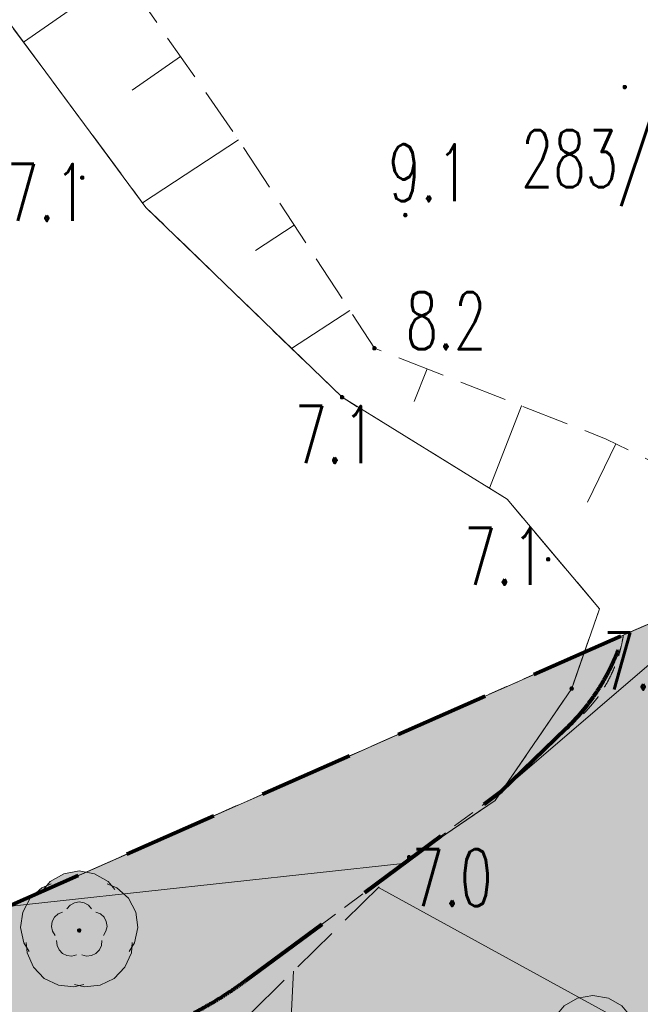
# Model space of a CAD drawing. Header units: millimetres. Extents: x -367306 to 168495, y -187323 to 82034.
# Tile 87 of 170: x -16891 to -562, y -34966 to -9075. Entities that reach past the tile are written whole.
import ezdxf

# ---------------------------------------------------------------- set-up
doc = ezdxf.new("R2010")
doc.units = ezdxf.units.MM
doc.header["$MEASUREMENT"] = 0
for name, pattern in [('L_0_03', [1000, 500, -500]), ('L_0_05', [1750, 1250, -500]), ('Przerywana długa', [3900, 2500, -1400]), ('Przerywana gęsta', [900, 600, -300])]:
    doc.linetypes.add(name, pattern=pattern)
for name, color, linetype, lineweight, true_color in [('0_Nr_pióra__105', 7, 'Continuous', 5, 0xcae6ff), ('0_Nr_pióra__240', 7, 'Continuous', 18, 0xdcf887), ('Nowe_0_Nr_pióra__238', 7, 'Continuous', 18, 0x498039), ('Nowe_OTZL_Nr_pióra__94', 7, 'Continuous', 13, 0xe4ad2c), ('sytuacja_Nr_pióra__65', 7, 'Continuous', 13, 0x80c2ff)]:
    doc.layers.add(name, color=color, linetype=linetype, lineweight=lineweight, true_color=true_color)
for name, color, linetype, lineweight in [('0_Nr_pióra__196', 1, 'Continuous', 100), ('Nowe_EGDE_Nr_pióra__9', 7, 'Continuous', 13), ('Nowe_EGDE_O_Nr_pióra__8', 7, 'Continuous', 13), ('Nowe_EGUG_Nr_pióra__9', 7, 'Continuous', 13), ('Nowe_OTRK_Nr_pióra__8', 7, 'Continuous', 13), ('Nowe_OTRK_Nr_pióra__9', 7, 'Continuous', 13), ('Nowe_OTRN_Nr_pióra__7', 7, 'Continuous', 13), ('Nowe_OTRN_Nr_pióra__8', 7, 'Continuous', 13), ('Nowe_OTRN_Nr_pióra__9', 7, 'Continuous', 13), ('Nowe_OTRN_O_Nr_pióra__8', 7, 'Continuous', 13), ('Nowe_OTWP_Nr_pióra__8', 7, 'Continuous', 13), ('Nowe_OTWP_Nr_pióra__9', 7, 'Continuous', 13), ('Nowe_OTZL_Nr_pióra__8', 7, 'Continuous', 13), ('Nowe_OTZL_Nr_pióra__9', 7, 'Continuous', 13), ('sytuacja_Nr_pióra__1', 7, 'Continuous', 13), ('sytuacja_Nr_pióra__160', 150, 'Continuous', 80)]:
    doc.layers.add(name, color=color, linetype=linetype, lineweight=lineweight)
doc.styles.add('STYL_AUTOMATYCZNY_3', font='Simplex.shx')

msp = doc.modelspace()

# ---------------------------------------------------------------- hatches: boundary and pattern name
at = {"layer": '0_Nr_pióra__105', "linetype": 'Continuous', "lineweight": 0, "true_color": 0x505c66}
msp.add_hatch(color=251, dxfattribs=at).paths.add_polyline_path([(-17203.8, -32396.6), (-6808.4, -31263), (-4378.4, -29603), (-2368.4, -26663), (-2038, -25712.7), (-15149.1, -31491), (-15324.4, -31460.2), (-15729.5, -31531.4), (-16086, -31736.7), (-16178.7, -31846.6), (-16311.9, -31900.8), (-16534.2, -32101.5)])
at = {"layer": '0_Nr_pióra__240', "linetype": 'Continuous', "lineweight": 0, "true_color": 0x2c311b}
h = msp.add_hatch(color=250, dxfattribs=at)
h.paths.add_polyline_path([(-66188.4, -91903), (-66614.5, -94548.3), (-66298.8, -97378.8), (-65984.3, -99017.4), (-65908.4, -99413), (-64712.2, -102204), (-58518.4, -110243), (-50111, -115999.3), (-47098.4, -116963), (-41453.6, -119928.7), (-34528.4, -123913), (-27542, -126699.5), (-17768.4, -130063), (-13738.4, -130763), (-10228.4, -130053), (-8250.8, -129253.7), (-6418.4, -128513), (1281.6, -122723), (6111.6, -118913), (10781.6, -111903), (16181.6, -103873), (18201.6, -100163), (20011.6, -95123), (16011.6, -93623), (16701.6, -91693), (20441.6, -93093), (21661.6, -88693), (23081.6, -83003), (27191.6, -71293), (30631.6, -60783), (31911.6, -55323), (29151.6, -51443), (28891.6, -49533), (30181.6, -45723), (31101.6, -42243), (34861.6, -35003), (38441.6, -36363), (38971.6, -36563), (43011.6, -35863), (44581.6, -34413), (45722.8, -32090.7, -0.0858455), (43856.1, -32295.1, -0.0456676), (39865.4, -31597.6, -0.4386501), (38513.6, -29386.7), (20761.8, -20593.2, 0.4093195), (15438.6, -22340.1), (11240.6, -30469.9), (6891.2, -41834.5, -0.0668962), (5615.5, -44174.5), (3147.5, -47540.4, 0.0944648), (1538.4, -50920.2), (137, -56275.4), (-2720.5, -55330.7), (-1367.1, -50171.2, -0.0924718), (512.1, -46189.6), (2949.5, -42813.9, 0.0650464), (4180.8, -40535.7), (8549.9, -29121), (12765.9, -20956.4, -0.4090793), (22094, -17890.9), (41430.9, -27449.7, 0.2885872), (44331.6, -27593), (15671.6, -9583), (6061.6, -22143), (-2038, -25712.7), (-2368.4, -26663), (-4378.4, -29603), (-6808.4, -31263), (-17975.2, -32480.7), (-18010.6, -32516.1), (-18046.1, -32585.8), (-18058.4, -32663), (-18054.4, -32688.2), (-26394.5, -33540.5), (-35298.4, -38813), (-39078.4, -45333), (-42849.8, -50403.7), (-48488.4, -59393), (-55388.4, -70023), (-61968.4, -80313), (-64978.4, -87033)])
h.paths.add_polyline_path([(-22028.4, -110463), (-14458.4, -114383), (-10478.4, -106393), (-10731.3, -106263.8), (-17938.4, -102583), (-21362.4, -109180), (-27768.4, -106013), (-28428.4, -107313)], flags=0)
h.paths.add_polyline_path([(-14658.4, -104253), (-10731.3, -106263.8), (-7868.4, -101253), (-9425.6, -100474.4), (-10288.4, -100043), (-11968.4, -103343), (-10808.4, -103943), (-9768.4, -101903), (-9568.4, -102003), (-10928.4, -104763), (-14088.4, -103153)], flags=0)
at = {"layer": 'Nowe_OTRN_Nr_pióra__7', "linetype": 'Continuous', "lineweight": 13}
for points in [[(-1017.4, -10845.8), (-1015.8, -10857.5), (-1011.3, -10868.3), (-1004.2, -10877.6), (-994.9, -10884.8), (-984, -10889.3), (-972.4, -10890.8), (-960.7, -10889.3), (-949.9, -10884.8), (-940.5, -10877.6), (-933.4, -10868.3), (-928.9, -10857.5), (-927.4, -10845.8), (-928.9, -10834.2), (-933.4, -10823.3), (-940.5, -10814), (-949.9, -10806.9), (-960.7, -10802.4), (-972.4, -10800.8), (-984, -10802.4), (-994.9, -10806.9), (-1004.2, -10814), (-1011.3, -10823.3), (-1015.8, -10834.2)], [(-15288.9, -13228.5), (-15287.4, -13240.2), (-15282.9, -13251), (-15275.7, -13260.3), (-15266.4, -13267.5), (-15255.6, -13272), (-15243.9, -13273.5), (-15232.3, -13272), (-15221.4, -13267.5), (-15212.1, -13260.3), (-15204.9, -13251), (-15200.4, -13240.2), (-15198.9, -13228.5), (-15200.4, -13216.9), (-15204.9, -13206), (-15212.1, -13196.7), (-15221.4, -13189.5), (-15232.3, -13185), (-15243.9, -13183.5), (-15255.6, -13185), (-15266.4, -13189.5), (-15275.7, -13196.7), (-15282.9, -13206), (-15287.4, -13216.9)], [(-6789.8, -14211.1), (-6788.3, -14222.7), (-6783.8, -14233.6), (-6776.7, -14242.9), (-6767.3, -14250), (-6756.5, -14254.5), (-6744.8, -14256.1), (-6733.2, -14254.5), (-6722.3, -14250), (-6713, -14242.9), (-6705.9, -14233.6), (-6701.4, -14222.7), (-6699.8, -14211.1), (-6701.4, -14199.4), (-6705.9, -14188.6), (-6713, -14179.2), (-6722.3, -14172.1), (-6733.2, -14167.6), (-6744.8, -14166.1), (-6756.5, -14167.6), (-6767.3, -14172.1), (-6776.7, -14179.2), (-6783.8, -14188.6), (-6788.3, -14199.4)], [(-7603.4, -17713), (-7601.8, -17724.7), (-7597.4, -17735.5), (-7590.2, -17744.8), (-7580.9, -17752), (-7570, -17756.5), (-7558.4, -17758), (-7546.7, -17756.5), (-7535.9, -17752), (-7526.6, -17744.8), (-7519.4, -17735.5), (-7514.9, -17724.7), (-7513.4, -17713), (-7514.9, -17701.4), (-7519.4, -17690.5), (-7526.6, -17681.2), (-7535.9, -17674), (-7546.7, -17669.6), (-7558.4, -17668), (-7570, -17669.6), (-7580.9, -17674), (-7590.2, -17681.2), (-7597.4, -17690.5), (-7601.8, -17701.4)], [(-8453.4, -19003), (-8451.8, -19014.7), (-8447.4, -19025.5), (-8440.2, -19034.8), (-8430.9, -19042), (-8420, -19046.5), (-8408.4, -19048), (-8396.7, -19046.5), (-8385.9, -19042), (-8376.6, -19034.8), (-8369.4, -19025.5), (-8364.9, -19014.7), (-8363.4, -19003), (-8364.9, -18991.4), (-8369.4, -18980.5), (-8376.6, -18971.2), (-8385.9, -18964), (-8396.7, -18959.6), (-8408.4, -18958), (-8420, -18959.6), (-8430.9, -18964), (-8440.2, -18971.2), (-8447.4, -18980.5), (-8451.8, -18991.4)], [(-3031.6, -23262.8), (-3030.1, -23274.4), (-3025.6, -23285.3), (-3018.4, -23294.6), (-3009.1, -23301.8), (-2998.2, -23306.3), (-2986.6, -23307.8), (-2974.9, -23306.3), (-2964.1, -23301.8), (-2954.8, -23294.6), (-2947.6, -23285.3), (-2943.1, -23274.4), (-2941.6, -23262.8), (-2943.1, -23251.2), (-2947.6, -23240.3), (-2954.8, -23231), (-2964.1, -23223.8), (-2974.9, -23219.3), (-2986.6, -23217.8), (-2998.2, -23219.3), (-3009.1, -23223.8), (-3018.4, -23231), (-3025.6, -23240.3), (-3030.1, -23251.2)], [(-2413.4, -26663), (-2411.8, -26674.7), (-2407.4, -26685.5), (-2400.2, -26694.8), (-2390.9, -26702), (-2380, -26706.5), (-2368.4, -26708), (-2356.7, -26706.5), (-2345.9, -26702), (-2336.6, -26694.8), (-2329.4, -26685.5), (-2324.9, -26674.7), (-2323.4, -26663), (-2324.9, -26651.4), (-2329.4, -26640.5), (-2336.6, -26631.2), (-2345.9, -26624), (-2356.7, -26619.6), (-2368.4, -26618), (-2380, -26619.6), (-2390.9, -26624), (-2400.2, -26631.2), (-2407.4, -26640.5), (-2411.8, -26651.4)], [(-6691.6, -31098.6), (-6690.1, -31110.3), (-6685.6, -31121.1), (-6678.4, -31130.5), (-6669.1, -31137.6), (-6658.2, -31142.1), (-6646.6, -31143.6), (-6634.9, -31142.1), (-6624.1, -31137.6), (-6614.8, -31130.5), (-6607.6, -31121.1), (-6603.1, -31110.3), (-6601.6, -31098.6), (-6603.1, -31087), (-6607.6, -31076.1), (-6614.8, -31066.8), (-6624.1, -31059.7), (-6634.9, -31055.2), (-6646.6, -31053.6), (-6658.2, -31055.2), (-6669.1, -31059.7), (-6678.4, -31066.8), (-6685.6, -31076.1), (-6690.1, -31087)]]:
    msp.add_hatch(color=7, dxfattribs=at).paths.add_polyline_path(points)
at = {"layer": 'Nowe_OTZL_Nr_pióra__94', "linetype": 'Continuous', "lineweight": 13, "true_color": 0xe4ad2c}
msp.add_hatch(color=42, dxfattribs=at).paths.add_polyline_path([(-15324.4, -33067.5), (-15310.5, -33065.3), (-15297.9, -33058.9), (-15288, -33048.9), (-15281.6, -33036.4), (-15279.4, -33022.5), (-15281.6, -33008.6), (-15288, -32996), (-15297.9, -32986.1), (-15310.5, -32979.7), (-15324.4, -32977.5), (-15338.3, -32979.7), (-15350.8, -32986.1), (-15360.8, -32996), (-15367.2, -33008.6), (-15369.4, -33022.5), (-15367.2, -33036.4), (-15360.8, -33048.9), (-15350.8, -33058.9), (-15338.3, -33065.3)])
at = {"layer": 'sytuacja_Nr_pióra__65', "linetype": 'Continuous', "lineweight": 0, "true_color": 0x192633}
h = msp.add_hatch(color=179, dxfattribs=at)
h.paths.add_polyline_path([(-35518.4, -34473), (-67898.4, -84573), (-66138.4, -100353), (-58518.4, -110243), (-42598.4, -121143), (-16648.4, -132123), (-1348.4, -129693), (3325.5, -137445.8), (6501.6, -134653), (31321.6, -148073), (43551.6, -131243), (55981.6, -97123), (70921.6, -40873), (56311.6, -36173), (44331.6, -27593), (34641.9, -21548.3), (33406.4, -22351.9), (22129.7, -25856.9, 0.3125645), (16459.2, -35763.1, 0.0639815), (16561.6, -47403, -0.0641372), (20517.6, -68873.4, -0.1525468), (13695.5, -93630.2), (3435.8, -112923.9, -0.0818728), (1461.6, -115509.5), (-6521.8, -122921.4, -0.1451753), (-12306.4, -125248.3, -0.1061481), (-20698.4, -125033, -0.0211831), (-52070.1, -110031, -0.0156571), (-52613.6, -109720), (-56888.4, -107093), (-58193.1, -105873.8, -0.0772249), (-60088.2, -103457.7), (-61531.9, -100882.9, -0.0991166), (-62742.3, -97148), (-63291.3, -92429.4, -0.0773758), (-63172.5, -89355.1), (-62676, -86815.8, -0.093547), (-61301.5, -83370.5), (-34907, -41842.2, -0.0487492), (-33708.7, -40309.7), (-33683.4, -40283.1, -0.1375551), (-29041.8, -37523.5, -0.0442175), (-27588.1, -37267), (-16029.6, -36267.8, 0.1385926), (-10942.3, -34343.2), (-4215.8, -29365.2), (-2512.8, -27715.9, 0.2008798), (-1007.6, -25258.6), (-17808.4, -32663)])
h.paths.add_polyline_path([(33381.6, -100123), (34081.6, -98183), (16701.6, -91693), (16011.6, -93623)], flags=0)

# ---------------------------------------------------------------- linework, layer by layer
at = {"layer": '0_Nr_pióra__196', "color": 1, "linetype": 'Przerywana długa', "lineweight": 100}
msp.add_lwpolyline([(55981.6, -97123), (70921.6, -40873), (56311.6, -36173), (44331.6, -27593), (15671.6, -9583), (6061.6, -22143), (-17808.4, -32663), (-35518.4, -34473), (-67898.4, -84573), (-66138.4, -100353), (-58518.4, -110243), (-42598.4, -121143), (-16648.4, -132123), (-1348.4, -129693), (3325.5, -137445.8), (6501.6, -134653), (31321.6, -148073), (43551.6, -131243)], close=True, dxfattribs=at)
at = {"layer": 'Nowe_0_Nr_pióra__238', "color": 87, "linetype": 'Continuous', "lineweight": 18, "true_color": 0x498039, "flags": 128}
for points in [[(-16260.4, -31943.6), (-16086, -31736.7), (-15729.5, -31531.4), (-15324.4, -31460.2), (-14919.3, -31531.4), (-14562.8, -31736.7), (-14388.4, -31943.6)], [(-16639.7, -33579.3), (-16782.6, -33349.5), (-16867.6, -32947), (-16810.2, -32539.7), (-16617.2, -32176.4), (-16311.9, -31900.8), (-16061.2, -31798.9)], [(-14587.6, -31798.9), (-14336.9, -31900.8), (-14031.5, -32176.4), (-13838.6, -32539.7), (-13781.1, -32947), (-13866.2, -33349.5), (-14009.1, -33579.3)], [(-15201.3, -34445.5), (-15464, -34510.4), (-15873, -34466.9), (-16242.7, -34286.4), (-16528.5, -33990.6), (-16696.3, -33615.1), (-16715.8, -33345.1)], [(-13933, -33345.1), (-13952.4, -33615.1), (-14120.2, -33990.6), (-14406.1, -34286.4), (-14775.7, -34466.9), (-15184.8, -34510.4), (-15447.5, -34445.5)], [(-2744.4, -35214.1), (-2570, -35007.2), (-2213.5, -34802), (-1808.4, -34730.7), (-1403.3, -34802), (-1046.8, -35007.2), (-872.4, -35214.1)]]:
    msp.add_lwpolyline(points, dxfattribs=at)
at = {"layer": 'Nowe_EGDE_Nr_pióra__9', "color": 7, "linetype": 'Continuous', "lineweight": 13, "flags": 128}
for points in [[(6061.6, -22143), (15671.6, -9583), (-17648.4, 3857), (-22298.4, -1863), (-35518.4, -34473), (-17808.4, -32663)], [(55981.6, -97123), (70921.6, -40873), (56311.6, -36173), (44331.6, -27593), (15671.6, -9583), (6061.6, -22143), (-17808.4, -32663), (-35518.4, -34473), (-67898.4, -84573), (-66138.4, -100353), (-58518.4, -110243), (-42598.4, -121143), (-16648.4, -132123), (-1348.4, -129693), (3311.6, -137403), (6501.6, -134653), (31321.6, -148073), (43551.6, -131243)]]:
    msp.add_lwpolyline(points, close=True, dxfattribs=at)
at = {"layer": 'Nowe_EGUG_Nr_pióra__9', "color": 7, "linetype": 'L_0_03', "lineweight": 13, "flags": 128}
for points in [[(6061.6, -22143), (15671.6, -9583), (-15289, 2905.3), (-19538.4, -3963), (-25888.4, -18613), (-32708.1, -34185.8), (-17808.4, -32663)], [(28631.6, -68213), (32131.6, -55673), (29651.6, -50493), (31721.6, -45713), (38441.6, -36363), (42301.6, -37993), (46621.6, -31733), (47506.2, -29866.6), (44331.6, -27593), (33560.7, -20824.5), (15671.6, -9583), (6061.6, -22143), (-17808.4, -32663), (-32708.1, -34185.8), (-46598.4, -55193), (-65928.4, -86443), (-64298.4, -99413), (-56468.4, -109643), (-41388.4, -119513), (-15438.4, -130493), (-4988.4, -128413), (-568.4, -125543), (7471.6, -118773), (15641.6, -105623), (19151.6, -99663), (18891.6, -95613), (23091.6, -85543)]]:
    msp.add_lwpolyline(points, close=True, dxfattribs=at)
at = {"layer": 'Nowe_OTRK_Nr_pióra__8', "color": 7, "linetype": 'Continuous', "lineweight": 13}
for p, q in [((-16788.5, -9664.4), (-16788.5, -9664.4)), ((-12658.5, -10042.9), (-12658.5, -10042.9)), ((-13927.4, -10928.8), (-13927.3, -10928.8)), ((-11178.4, -12163), (-11178.3, -12163)), ((-11129.8, -12237.5), (-11129.7, -12237.5)), ((-13660.7, -13888.3), (-13660.7, -13888.3)), ((-13568.4, -14013), (-13568.3, -14013)), ((-9668.6, -14477.7), (-9668.5, -14477.7)), ((-10689.6, -15143.7), (-10689.5, -15143.7)), ((-8207.4, -16717.9), (-8207.4, -16717.9)), ((-9738.6, -17716.6), (-9738.5, -17716.6)), ((-7558.4, -17713), (-7558.3, -17713)), ((-6174.2, -18255.3), (-6174.2, -18255.3)), ((-8408.4, -19003), (-8408.3, -19003)), ((-6509.8, -19111.8), (-6509.8, -19111.8)), ((-3684, -19231), (-3683.9, -19231)), ((-1458.4, -20103), (-1458.3, -20103)), ((-1203.2, -20228.3), (-1203.1, -20228.3)), ((-4532.4, -21396.5), (-4532.3, -21396.5)), ((-4068.4, -21683), (-4068.3, -21683)), ((-1955.9, -21761.5), (-1955.8, -21761.5)), ((-1638.4, -24563), (-1638.3, -24563)), ((-2368.4, -26663), (-2368.3, -26663)), ((-4215.8, -29365.2), (-4215.8, -29365.2)), ((-4378.4, -29603), (-4378.3, -29603)), ((-6808.4, -31263), (-6808.3, -31263)), ((-7450.3, -31893.7), (-7450.3, -31893.7)), ((-9689.6, -34093.6), (-9689.5, -34093.6))]:
    msp.add_line(p, q, dxfattribs=at)
at = {"layer": 'Nowe_OTRK_Nr_pióra__9', "color": 7, "linetype": 'L_0_05', "lineweight": 13, "flags": 128}
msp.add_lwpolyline([(-14448.4, 6657), (-16498.4, -4543), (-11178.4, -12163), (-7558.4, -17713), (-1458.4, -20103), (2961.6, -22273), (6341.6, -26213), (8881.6, -28543), (6331.6, -33803), (2161.6, -41413), (-1238.4, -46283), (-6648.4, -46193), (-15828.4, -45733), (-22698.4, -46353), (-26678.4, -47103), (-29328.4, -47953), (-32988.4, -51163), (-36568.4, -55463), (-40208.4, -61143), (-43878.4, -65473), (-44508.4, -62953), (-39498.4, -57553), (-39618.4, -52993), (-42849.8, -50403.7), (-39078.4, -45333), (-34948.4, -44063), (-32198.4, -45483), (-28648.4, -41453), (-25358.4, -40443), (-15038.4, -39583), (-11928.4, -36293), (-6808.4, -31263), (-4378.4, -29603), (-2368.4, -26663), (-1638.4, -24563), (-4068.4, -21683), (-8408.4, -19003), (-13568.4, -14013), (-20188.4, -5073), (-18848.4, -183), (-17118.4, 7157)], close=True, dxfattribs=at)
at = {"layer": 'Nowe_OTRK_Nr_pióra__9', "color": 7, "linetype": 'Continuous', "lineweight": 13, "flags": 128}
for points in [[(-14189.6, -7849.9), (-16788.5, -9664.4)], [(-12658.5, -10042.9), (-13927.4, -10928.8)], [(-11129.8, -12237.5), (-13660.7, -13888.3)], [(-9668.6, -14477.7), (-10689.6, -15143.7)], [(-8207.4, -16717.9), (-9738.6, -17716.6)], [(-6174.2, -18255.3), (-6509.8, -19111.8)], [(-4532.4, -21396.5), (-3684, -19231)], [(-1203.2, -20228.3), (-1955.9, -21761.5)], [(-4215.8, -29365.2), (3423.6, -22811.6)], [(3953.7, -38142.6), (-7450.3, -31893.7)], [(-10286.7, -46010.7), (-9689.6, -34093.6)]]:
    msp.add_lwpolyline(points, dxfattribs=at)
at = {"layer": 'Nowe_OTRN_Nr_pióra__8', "color": 7, "linetype": 'Continuous', "lineweight": 13}
for p, q in [((-1017.4, -10845.8), (-1017.3, -10845.8)), ((-1015.8, -10834.2), (-1015.8, -10834.2)), ((-1015.8, -10857.5), (-1015.8, -10857.5)), ((-1011.3, -10823.3), (-1011.3, -10823.3)), ((-1011.3, -10868.3), (-1011.3, -10868.3)), ((-1004.2, -10814), (-1004.1, -10814)), ((-994.9, -10806.9), (-994.8, -10806.9)), ((-984, -10802.4), (-984, -10802.4)), ((-972.4, -10800.8), (-972.3, -10800.8)), ((-960.7, -10802.4), (-960.7, -10802.4)), ((-949.9, -10806.9), (-949.8, -10806.9)), ((-940.5, -10814), (-940.5, -10814)), ((-933.4, -10823.3), (-933.3, -10823.3)), ((-933.4, -10868.3), (-933.3, -10868.3)), ((-928.9, -10834.2), (-928.9, -10834.2)), ((-928.9, -10857.5), (-928.9, -10857.5)), ((-927.4, -10845.8), (-927.3, -10845.8)), ((-1004.2, -10877.6), (-1004.1, -10877.6)), ((-994.9, -10884.8), (-994.8, -10884.8)), ((-984, -10889.3), (-984, -10889.3)), ((-972.4, -10890.8), (-972.3, -10890.8)), ((-960.7, -10889.3), (-960.7, -10889.3)), ((-949.9, -10884.8), (-949.8, -10884.8)), ((-940.5, -10877.6), (-940.5, -10877.6)), ((-15275.7, -13196.7), (-15275.7, -13196.7)), ((-15266.4, -13189.5), (-15266.4, -13189.5)), ((-15255.6, -13185), (-15255.5, -13185)), ((-15243.9, -13183.5), (-15243.9, -13183.5)), ((-15232.3, -13185), (-15232.2, -13185)), ((-15221.4, -13189.5), (-15221.4, -13189.5)), ((-15212.1, -13196.7), (-15212, -13196.7)), ((-15288.9, -13228.5), (-15288.9, -13228.5)), ((-15287.4, -13216.9), (-15287.3, -13216.9)), ((-15287.4, -13240.2), (-15287.3, -13240.2)), ((-15282.9, -13206), (-15282.8, -13206)), ((-15282.9, -13251), (-15282.8, -13251)), ((-15275.7, -13260.3), (-15275.7, -13260.3)), ((-15266.4, -13267.5), (-15266.4, -13267.5)), ((-15255.6, -13272), (-15255.5, -13272)), ((-15243.9, -13273.5), (-15243.9, -13273.5)), ((-15232.3, -13272), (-15232.2, -13272)), ((-15221.4, -13267.5), (-15221.4, -13267.5)), ((-15212.1, -13260.3), (-15212, -13260.3)), ((-15204.9, -13206), (-15204.9, -13206)), ((-15204.9, -13251), (-15204.9, -13251)), ((-15200.4, -13216.9), (-15200.4, -13216.9)), ((-15200.4, -13240.2), (-15200.4, -13240.2)), ((-15198.9, -13228.5), (-15198.9, -13228.5)), ((-6789.8, -14211.1), (-6789.8, -14211.1)), ((-6788.3, -14199.4), (-6788.3, -14199.4)), ((-6788.3, -14222.7), (-6788.3, -14222.7)), ((-6783.8, -14188.6), (-6783.8, -14188.6)), ((-6783.8, -14233.6), (-6783.8, -14233.6)), ((-6776.7, -14179.2), (-6776.6, -14179.2)), ((-6767.3, -14172.1), (-6767.3, -14172.1)), ((-6756.5, -14167.6), (-6756.4, -14167.6)), ((-6744.8, -14166.1), (-6744.8, -14166.1)), ((-6733.2, -14167.6), (-6733.2, -14167.6)), ((-6722.3, -14172.1), (-6722.3, -14172.1)), ((-6713, -14179.2), (-6713, -14179.2)), ((-6705.9, -14188.6), (-6705.8, -14188.6)), ((-6705.9, -14233.6), (-6705.8, -14233.6)), ((-6701.4, -14199.4), (-6701.3, -14199.4)), ((-6701.4, -14222.7), (-6701.3, -14222.7)), ((-6699.8, -14211.1), (-6699.8, -14211.1)), ((-6776.7, -14242.9), (-6776.6, -14242.9)), ((-6767.3, -14250), (-6767.3, -14250)), ((-6756.5, -14254.5), (-6756.4, -14254.5)), ((-6744.8, -14256.1), (-6744.8, -14256.1)), ((-6733.2, -14254.5), (-6733.2, -14254.5)), ((-6722.3, -14250), (-6722.3, -14250)), ((-6713, -14242.9), (-6713, -14242.9)), ((-7603.4, -17713), (-7603.3, -17713)), ((-7601.8, -17701.4), (-7601.8, -17701.4)), ((-7601.8, -17724.7), (-7601.8, -17724.7)), ((-7597.4, -17690.5), (-7597.3, -17690.5)), ((-7597.4, -17735.5), (-7597.3, -17735.5)), ((-7590.2, -17681.2), (-7590.1, -17681.2)), ((-7590.2, -17744.8), (-7590.1, -17744.8)), ((-7580.9, -17674), (-7580.8, -17674)), ((-7580.9, -17752), (-7580.8, -17752)), ((-7570, -17669.6), (-7570, -17669.6)), ((-7570, -17756.5), (-7570, -17756.5)), ((-7558.4, -17668), (-7558.3, -17668)), ((-7558.4, -17758), (-7558.3, -17758)), ((-7546.7, -17669.6), (-7546.7, -17669.6)), ((-7546.7, -17756.5), (-7546.7, -17756.5)), ((-7535.9, -17674), (-7535.8, -17674)), ((-7535.9, -17752), (-7535.8, -17752)), ((-7526.6, -17681.2), (-7526.5, -17681.2)), ((-7526.6, -17744.8), (-7526.5, -17744.8)), ((-7519.4, -17690.5), (-7519.4, -17690.5)), ((-7519.4, -17735.5), (-7519.4, -17735.5)), ((-7514.9, -17701.4), (-7514.9, -17701.4)), ((-7514.9, -17724.7), (-7514.9, -17724.7)), ((-7513.4, -17713), (-7513.3, -17713)), ((-8453.4, -19003), (-8453.3, -19003)), ((-8451.8, -18991.4), (-8451.8, -18991.4)), ((-8451.8, -19014.7), (-8451.8, -19014.7)), ((-8447.4, -18980.5), (-8447.3, -18980.5)), ((-8447.4, -19025.5), (-8447.3, -19025.5)), ((-8440.2, -18971.2), (-8440.1, -18971.2)), ((-8440.2, -19034.8), (-8440.1, -19034.8)), ((-8430.9, -18964), (-8430.8, -18964)), ((-8430.9, -19042), (-8430.8, -19042)), ((-8420, -18959.6), (-8420, -18959.6)), ((-8420, -19046.5), (-8420, -19046.5)), ((-8408.4, -18958), (-8408.3, -18958)), ((-8408.4, -19048), (-8408.3, -19048)), ((-8396.7, -18959.6), (-8396.7, -18959.6)), ((-8396.7, -19046.5), (-8396.7, -19046.5)), ((-8385.9, -18964), (-8385.8, -18964)), ((-8385.9, -19042), (-8385.8, -19042)), ((-8376.6, -18971.2), (-8376.5, -18971.2)), ((-8376.6, -19034.8), (-8376.5, -19034.8)), ((-8369.4, -18980.5), (-8369.4, -18980.5)), ((-8369.4, -19025.5), (-8369.4, -19025.5)), ((-8364.9, -18991.4), (-8364.9, -18991.4)), ((-8364.9, -19014.7), (-8364.9, -19014.7)), ((-8363.4, -19003), (-8363.3, -19003)), ((-3031.6, -23262.8), (-3031.5, -23262.8)), ((-3030.1, -23251.2), (-3030, -23251.2)), ((-3030.1, -23274.4), (-3030, -23274.4)), ((-3025.6, -23240.3), (-3025.5, -23240.3)), ((-3025.6, -23285.3), (-3025.5, -23285.3)), ((-3018.4, -23231), (-3018.4, -23231)), ((-3018.4, -23294.6), (-3018.4, -23294.6)), ((-3009.1, -23223.8), (-3009, -23223.8)), ((-3009.1, -23301.8), (-3009, -23301.8)), ((-2998.2, -23219.3), (-2998.2, -23219.3)), ((-2986.6, -23217.8), (-2986.5, -23217.8)), ((-2974.9, -23219.3), (-2974.9, -23219.3)), ((-2964.1, -23223.8), (-2964, -23223.8)), ((-2964.1, -23301.8), (-2964, -23301.8)), ((-2954.8, -23231), (-2954.7, -23231)), ((-2954.8, -23294.6), (-2954.7, -23294.6)), ((-2947.6, -23240.3), (-2947.6, -23240.3)), ((-2947.6, -23285.3), (-2947.6, -23285.3)), ((-2943.1, -23251.2), (-2943.1, -23251.2)), ((-2943.1, -23274.4), (-2943.1, -23274.4)), ((-2941.6, -23262.8), (-2941.5, -23262.8)), ((-2998.2, -23306.3), (-2998.2, -23306.3)), ((-2986.6, -23307.8), (-2986.5, -23307.8)), ((-2974.9, -23306.3), (-2974.9, -23306.3)), ((-2413.4, -26663), (-2413.3, -26663)), ((-2411.8, -26651.4), (-2411.8, -26651.4)), ((-2407.4, -26640.5), (-2407.3, -26640.5)), ((-2400.2, -26631.2), (-2400.1, -26631.2)), ((-2390.9, -26624), (-2390.8, -26624)), ((-2380, -26619.6), (-2380, -26619.6)), ((-2368.4, -26618), (-2368.3, -26618)), ((-2356.7, -26619.6), (-2356.7, -26619.6)), ((-2345.9, -26624), (-2345.8, -26624)), ((-2336.6, -26631.2), (-2336.5, -26631.2)), ((-2329.4, -26640.5), (-2329.4, -26640.5)), ((-2324.9, -26651.4), (-2324.9, -26651.4)), ((-2323.4, -26663), (-2323.3, -26663)), ((-2411.8, -26674.7), (-2411.8, -26674.7)), ((-2407.4, -26685.5), (-2407.3, -26685.5)), ((-2400.2, -26694.8), (-2400.1, -26694.8)), ((-2390.9, -26702), (-2390.8, -26702)), ((-2380, -26706.5), (-2380, -26706.5)), ((-2368.4, -26708), (-2368.3, -26708)), ((-2356.7, -26706.5), (-2356.7, -26706.5)), ((-2345.9, -26702), (-2345.8, -26702)), ((-2336.6, -26694.8), (-2336.5, -26694.8)), ((-2329.4, -26685.5), (-2329.4, -26685.5)), ((-2324.9, -26674.7), (-2324.9, -26674.7)), ((-6678.4, -31066.8), (-6678.4, -31066.8)), ((-6669.1, -31059.7), (-6669, -31059.7)), ((-6658.2, -31055.2), (-6658.2, -31055.2)), ((-6646.6, -31053.6), (-6646.5, -31053.6)), ((-6634.9, -31055.2), (-6634.9, -31055.2)), ((-6624.1, -31059.7), (-6624, -31059.7)), ((-6614.8, -31066.8), (-6614.7, -31066.8)), ((-6691.6, -31098.6), (-6691.5, -31098.6)), ((-6690.1, -31087), (-6690, -31087)), ((-6690.1, -31110.3), (-6690, -31110.3)), ((-6685.6, -31076.1), (-6685.5, -31076.1)), ((-6685.6, -31121.1), (-6685.5, -31121.1)), ((-6678.4, -31130.5), (-6678.4, -31130.5)), ((-6669.1, -31137.6), (-6669, -31137.6)), ((-6658.2, -31142.1), (-6658.2, -31142.1)), ((-6646.6, -31143.6), (-6646.5, -31143.6)), ((-6634.9, -31142.1), (-6634.9, -31142.1)), ((-6624.1, -31137.6), (-6624, -31137.6)), ((-6614.8, -31130.5), (-6614.7, -31130.5)), ((-6607.6, -31076.1), (-6607.6, -31076.1)), ((-6607.6, -31121.1), (-6607.6, -31121.1)), ((-6603.1, -31087), (-6603.1, -31087)), ((-6603.1, -31110.3), (-6603.1, -31110.3)), ((-6601.6, -31098.6), (-6601.5, -31098.6))]:
    msp.add_line(p, q, dxfattribs=at)
at = {"layer": 'Nowe_OTRN_Nr_pióra__9', "color": 7, "linetype": 'Continuous', "lineweight": 13, "flags": 128}
for points in [[(-1017.4, -10845.8), (-1015.8, -10857.5), (-1011.3, -10868.3), (-1004.2, -10877.6), (-994.9, -10884.8), (-984, -10889.3), (-972.4, -10890.8), (-960.7, -10889.3), (-949.9, -10884.8), (-940.5, -10877.6), (-933.4, -10868.3), (-928.9, -10857.5), (-927.4, -10845.8), (-928.9, -10834.2), (-933.4, -10823.3), (-940.5, -10814), (-949.9, -10806.9), (-960.7, -10802.4), (-972.4, -10800.8), (-984, -10802.4), (-994.9, -10806.9), (-1004.2, -10814), (-1011.3, -10823.3), (-1015.8, -10834.2)], [(-15288.9, -13228.5), (-15287.4, -13240.2), (-15282.9, -13251), (-15275.7, -13260.3), (-15266.4, -13267.5), (-15255.6, -13272), (-15243.9, -13273.5), (-15232.3, -13272), (-15221.4, -13267.5), (-15212.1, -13260.3), (-15204.9, -13251), (-15200.4, -13240.2), (-15198.9, -13228.5), (-15200.4, -13216.9), (-15204.9, -13206), (-15212.1, -13196.7), (-15221.4, -13189.5), (-15232.3, -13185), (-15243.9, -13183.5), (-15255.6, -13185), (-15266.4, -13189.5), (-15275.7, -13196.7), (-15282.9, -13206), (-15287.4, -13216.9)], [(-6789.8, -14211.1), (-6788.3, -14222.7), (-6783.8, -14233.6), (-6776.7, -14242.9), (-6767.3, -14250), (-6756.5, -14254.5), (-6744.8, -14256.1), (-6733.2, -14254.5), (-6722.3, -14250), (-6713, -14242.9), (-6705.9, -14233.6), (-6701.4, -14222.7), (-6699.8, -14211.1), (-6701.4, -14199.4), (-6705.9, -14188.6), (-6713, -14179.2), (-6722.3, -14172.1), (-6733.2, -14167.6), (-6744.8, -14166.1), (-6756.5, -14167.6), (-6767.3, -14172.1), (-6776.7, -14179.2), (-6783.8, -14188.6), (-6788.3, -14199.4)], [(-7603.4, -17713), (-7601.8, -17724.7), (-7597.4, -17735.5), (-7590.2, -17744.8), (-7580.9, -17752), (-7570, -17756.5), (-7558.4, -17758), (-7546.7, -17756.5), (-7535.9, -17752), (-7526.6, -17744.8), (-7519.4, -17735.5), (-7514.9, -17724.7), (-7513.4, -17713), (-7514.9, -17701.4), (-7519.4, -17690.5), (-7526.6, -17681.2), (-7535.9, -17674), (-7546.7, -17669.6), (-7558.4, -17668), (-7570, -17669.6), (-7580.9, -17674), (-7590.2, -17681.2), (-7597.4, -17690.5), (-7601.8, -17701.4)], [(-8453.4, -19003), (-8451.8, -19014.7), (-8447.4, -19025.5), (-8440.2, -19034.8), (-8430.9, -19042), (-8420, -19046.5), (-8408.4, -19048), (-8396.7, -19046.5), (-8385.9, -19042), (-8376.6, -19034.8), (-8369.4, -19025.5), (-8364.9, -19014.7), (-8363.4, -19003), (-8364.9, -18991.4), (-8369.4, -18980.5), (-8376.6, -18971.2), (-8385.9, -18964), (-8396.7, -18959.6), (-8408.4, -18958), (-8420, -18959.6), (-8430.9, -18964), (-8440.2, -18971.2), (-8447.4, -18980.5), (-8451.8, -18991.4)], [(-3031.6, -23262.8), (-3030.1, -23274.4), (-3025.6, -23285.3), (-3018.4, -23294.6), (-3009.1, -23301.8), (-2998.2, -23306.3), (-2986.6, -23307.8), (-2974.9, -23306.3), (-2964.1, -23301.8), (-2954.8, -23294.6), (-2947.6, -23285.3), (-2943.1, -23274.4), (-2941.6, -23262.8), (-2943.1, -23251.2), (-2947.6, -23240.3), (-2954.8, -23231), (-2964.1, -23223.8), (-2974.9, -23219.3), (-2986.6, -23217.8), (-2998.2, -23219.3), (-3009.1, -23223.8), (-3018.4, -23231), (-3025.6, -23240.3), (-3030.1, -23251.2)], [(-2413.4, -26663), (-2411.8, -26674.7), (-2407.4, -26685.5), (-2400.2, -26694.8), (-2390.9, -26702), (-2380, -26706.5), (-2368.4, -26708), (-2356.7, -26706.5), (-2345.9, -26702), (-2336.6, -26694.8), (-2329.4, -26685.5), (-2324.9, -26674.7), (-2323.4, -26663), (-2324.9, -26651.4), (-2329.4, -26640.5), (-2336.6, -26631.2), (-2345.9, -26624), (-2356.7, -26619.6), (-2368.4, -26618), (-2380, -26619.6), (-2390.9, -26624), (-2400.2, -26631.2), (-2407.4, -26640.5), (-2411.8, -26651.4)], [(-6691.6, -31098.6), (-6690.1, -31110.3), (-6685.6, -31121.1), (-6678.4, -31130.5), (-6669.1, -31137.6), (-6658.2, -31142.1), (-6646.6, -31143.6), (-6634.9, -31142.1), (-6624.1, -31137.6), (-6614.8, -31130.5), (-6607.6, -31121.1), (-6603.1, -31110.3), (-6601.6, -31098.6), (-6603.1, -31087), (-6607.6, -31076.1), (-6614.8, -31066.8), (-6624.1, -31059.7), (-6634.9, -31055.2), (-6646.6, -31053.6), (-6658.2, -31055.2), (-6669.1, -31059.7), (-6678.4, -31066.8), (-6685.6, -31076.1), (-6690.1, -31087)]]:
    msp.add_lwpolyline(points, close=True, dxfattribs=at)
at = {"layer": 'Nowe_OTWP_Nr_pióra__8', "color": 7, "linetype": 'Continuous', "lineweight": 13}
for p, q in [((-13568.4, -14013), (-13568.3, -14013)), ((-8408.4, -19003), (-8408.3, -19003)), ((-4068.4, -21683), (-4068.3, -21683)), ((-1638.4, -24563), (-1638.3, -24563)), ((-2368.4, -26663), (-2368.3, -26663)), ((-4378.4, -29603), (-4378.3, -29603)), ((-6808.4, -31263), (-6808.3, -31263))]:
    msp.add_line(p, q, dxfattribs=at)
at = {"layer": 'Nowe_OTWP_Nr_pióra__9', "color": 7, "linetype": 'Continuous', "lineweight": 13, "flags": 128}
msp.add_lwpolyline([(-20188.4, -5073), (-13568.4, -14013), (-8408.4, -19003), (-4068.4, -21683), (-1638.4, -24563), (-2368.4, -26663), (-4378.4, -29603), (-6808.4, -31263), (-18088.4, -32493), (-25098.4, -32773), (-35298.4, -38813), (-39078.4, -45333)], dxfattribs=at)
at = {"layer": 'Nowe_OTZL_Nr_pióra__8', "color": 7, "linetype": 'Continuous', "lineweight": 13}
for p, q in [((-15564.9, -32359.8), (-15564.9, -32359.8)), ((-15452.3, -32295), (-15452.3, -32295)), ((-15324.4, -32272.5), (-15324.3, -32272.5)), ((-15196.4, -32295), (-15196.4, -32295)), ((-15083.8, -32359.8), (-15083.8, -32359.8)), ((-15880.3, -32588.9), (-15880.2, -32588.9)), ((-15759.9, -32540), (-15759.9, -32540)), ((-15648.7, -32459.1), (-15648.6, -32459.1)), ((-15000.1, -32459.1), (-15000.1, -32459.1)), ((-14888.8, -32540), (-14888.8, -32540)), ((-14768.5, -32588.9), (-14768.4, -32588.9)), ((-16037.7, -32790.7), (-16037.6, -32790.7)), ((-15976.7, -32676), (-15976.7, -32676)), ((-14672, -32676), (-14672, -32676)), ((-14611.1, -32790.7), (-14611, -32790.7)), ((-16055.8, -32919.4), (-16055.8, -32919.4)), ((-16029, -33046.5), (-16028.9, -33046.5)), ((-15369.4, -33022.5), (-15369.3, -33022.5)), ((-15367.2, -33008.6), (-15367.1, -33008.6)), ((-15367.2, -33036.4), (-15367.1, -33036.4)), ((-15360.8, -32996), (-15360.7, -32996)), ((-15360.8, -33048.9), (-15360.7, -33048.9)), ((-15350.8, -32986.1), (-15350.8, -32986.1)), ((-15350.8, -33058.9), (-15350.8, -33058.9)), ((-15338.3, -32979.7), (-15338.2, -32979.7)), ((-15338.3, -33065.3), (-15338.2, -33065.3)), ((-15324.4, -32977.5), (-15324.3, -32977.5)), ((-15324.4, -33067.5), (-15324.3, -33067.5)), ((-15310.5, -32979.7), (-15310.4, -32979.7)), ((-15310.5, -33065.3), (-15310.4, -33065.3)), ((-15297.9, -32986.1), (-15297.9, -32986.1)), ((-15297.9, -33058.9), (-15297.9, -33058.9)), ((-15288, -32996), (-15287.9, -32996)), ((-15288, -33048.9), (-15287.9, -33048.9)), ((-15281.6, -33008.6), (-15281.5, -33008.6)), ((-15281.6, -33036.4), (-15281.5, -33036.4)), ((-15279.4, -33022.5), (-15279.3, -33022.5)), ((-14619.8, -33046.5), (-14619.8, -33046.5)), ((-14593, -32919.4), (-14592.9, -32919.4)), ((-15960.4, -33156.8), (-15960.3, -33156.8)), ((-15917.8, -33287.6), (-15917.8, -33287.6)), ((-14730.9, -33287.6), (-14730.9, -33287.6)), ((-14688.4, -33156.8), (-14688.4, -33156.8)), ((-15908.5, -33417.2), (-15908.5, -33417.2)), ((-15855.5, -33535.8), (-15855.5, -33535.8)), ((-15765.2, -33629.2), (-15765.2, -33629.2)), ((-14883.5, -33629.2), (-14883.5, -33629.2)), ((-14793.3, -33535.8), (-14793.2, -33535.8)), ((-14740.3, -33417.2), (-14740.2, -33417.2)), ((-15648.5, -33686.2), (-15648.4, -33686.2)), ((-15519.3, -33700), (-15519.2, -33700)), ((-15393.2, -33668.8), (-15393.1, -33668.8)), ((-15255.6, -33668.8), (-15255.6, -33668.8)), ((-15129.5, -33700), (-15129.4, -33700)), ((-15000.3, -33686.2), (-15000.2, -33686.2))]:
    msp.add_line(p, q, dxfattribs=at)
at = {"layer": 'Nowe_OTZL_Nr_pióra__9', "color": 7, "linetype": 'Continuous', "lineweight": 13, "flags": 128}
for points in [[(-15648.7, -32459.1), (-15564.9, -32359.8), (-15452.3, -32295), (-15324.4, -32272.5), (-15196.4, -32295), (-15083.8, -32359.8), (-15000.1, -32459.1)], [(-15960.4, -33156.8), (-16029, -33046.5), (-16055.8, -32919.4), (-16037.7, -32790.7), (-15976.7, -32676), (-15880.3, -32588.9), (-15759.9, -32540)], [(-14888.8, -32540), (-14768.5, -32588.9), (-14672, -32676), (-14611.1, -32790.7), (-14593, -32919.4), (-14619.8, -33046.5), (-14688.4, -33156.8)], [(-15393.2, -33668.8), (-15519.3, -33700), (-15648.5, -33686.2), (-15765.2, -33629.2), (-15855.5, -33535.8), (-15908.5, -33417.2), (-15917.8, -33287.6)], [(-14730.9, -33287.6), (-14740.3, -33417.2), (-14793.3, -33535.8), (-14883.5, -33629.2), (-15000.3, -33686.2), (-15129.5, -33700), (-15255.6, -33668.8)]]:
    msp.add_lwpolyline(points, dxfattribs=at)
msp.add_lwpolyline([(-15324.4, -33067.5), (-15310.5, -33065.3), (-15297.9, -33058.9), (-15288, -33048.9), (-15281.6, -33036.4), (-15279.4, -33022.5), (-15281.6, -33008.6), (-15288, -32996), (-15297.9, -32986.1), (-15310.5, -32979.7), (-15324.4, -32977.5), (-15338.3, -32979.7), (-15350.8, -32986.1), (-15360.8, -32996), (-15367.2, -33008.6), (-15369.4, -33022.5), (-15367.2, -33036.4), (-15360.8, -33048.9), (-15350.8, -33058.9), (-15338.3, -33065.3)], close=True, dxfattribs=at)
at = {"layer": 'sytuacja_Nr_pióra__1', "color": 7, "linetype": 'Przerywana gęsta', "lineweight": 13, "flags": 128}
msp.add_lwpolyline([(-35518.4, -34473), (-67898.4, -84573), (-66138.4, -100353), (-58518.4, -110243), (-42598.4, -121143), (-16648.4, -132123), (-1348.4, -129693), (3325.5, -137445.8), (6501.6, -134653), (31321.6, -148073), (43551.6, -131243), (55981.6, -97123), (70921.6, -40873), (56311.6, -36173), (44331.6, -27593), (34641.9, -21548.3), (33406.4, -22351.9), (22129.7, -25856.9, 0.3125645), (16459.2, -35763.1, 0.0639815), (16561.6, -47403, -0.0641372), (20517.6, -68873.4, -0.1525468), (13695.5, -93630.2), (3435.8, -112923.9, -0.0818728), (1461.6, -115509.5), (-6521.8, -122921.4, -0.1451753), (-12306.4, -125248.3, -0.1061481), (-20698.4, -125033, -0.0211831), (-52070.1, -110031, -0.0156571), (-52613.6, -109720), (-56888.4, -107093), (-58193.1, -105873.8, -0.0772249), (-60088.2, -103457.7), (-61531.9, -100882.9, -0.0991166), (-62742.3, -97148), (-63291.3, -92429.4, -0.0773758), (-63172.5, -89355.1), (-62676, -86815.8, -0.093547), (-61301.5, -83370.5), (-34907, -41842.2, -0.0487492), (-33708.7, -40309.7), (-33683.4, -40283.1, -0.1375551), (-29041.8, -37523.5, -0.0442175), (-27588.1, -37267), (-16029.6, -36267.8, 0.1385926), (-10942.3, -34343.2), (-4215.8, -29365.2), (-2512.8, -27715.9, 0.2008798), (-1007.6, -25258.6), (-17808.4, -32663)], format="xyb", close=True, dxfattribs=at)
at = {"layer": 'sytuacja_Nr_pióra__160', "color": 150, "linetype": 'Przerywana długa', "lineweight": 80}
msp.add_lwpolyline([(-61301.5, -83370.5), (-34907, -41842.2, -0.0487492), (-33708.7, -40309.7), (-33683.4, -40283.1, -0.1375551), (-29041.8, -37523.5, -0.0442175), (-27588.1, -37267), (-16029.6, -36267.8, 0.1385926), (-10942.3, -34343.2), (-4215.8, -29365.2), (-2512.8, -27715.9, 0.1265812), (-1007.6, -25258.6)], format="xyb", dxfattribs=at)

# ---------------------------------------------------------------- texts
at = {"layer": 'Nowe_EGDE_O_Nr_pióra__8', "color": 7, "linetype": 'Continuous', "lineweight": 13, "insert": (-3697.9, -13981.6), "char_height": 1500, "attachment_point": 7, "style": 'STYL_AUTOMATYCZNY_3'}
msp.add_mtext('\\A1;{\\W0.660000x;\\pql;\\FSimplex.shx;283/3}', dxfattribs=at)
at = {"layer": 'Nowe_OTRN_O_Nr_pióra__8', "color": 7, "linetype": 'Continuous', "lineweight": 13, "char_height": 1500, "attachment_point": 7, "style": 'STYL_AUTOMATYCZNY_3'}
for s, insert in [('\\A1;{\\W0.660000x;\\pql;\\FSimplex.shx;9.1}', (-7190, -13850.1)), ('\\A1;{\\W0.660000x;\\pql;\\FSimplex.shx;7.1}', (-17236.5, -14366)), ('\\A1;{\\W0.660000x;\\pql;\\FSimplex.shx;8.2}', (-6737.7, -17740.7)), ('\\A1;{\\W0.660000x;\\pql;\\FSimplex.shx;7.1}', (-9656.6, -20732.6)), ('\\A1;{\\W0.660000x;\\pql;\\FSimplex.shx;7.1}', (-5200.3, -23933.5)), ('\\A1;{\\W0.660000x;\\pql;\\FSimplex.shx;7.3}', (-1547.7, -26690.7)), ('\\A1;{\\W0.660000x;\\pql;\\FSimplex.shx;7.0}', (-6575.9, -32383.5))]:
    msp.add_mtext(s, dxfattribs=dict(at, insert=insert))

doc.saveas('drawing.dxf')
